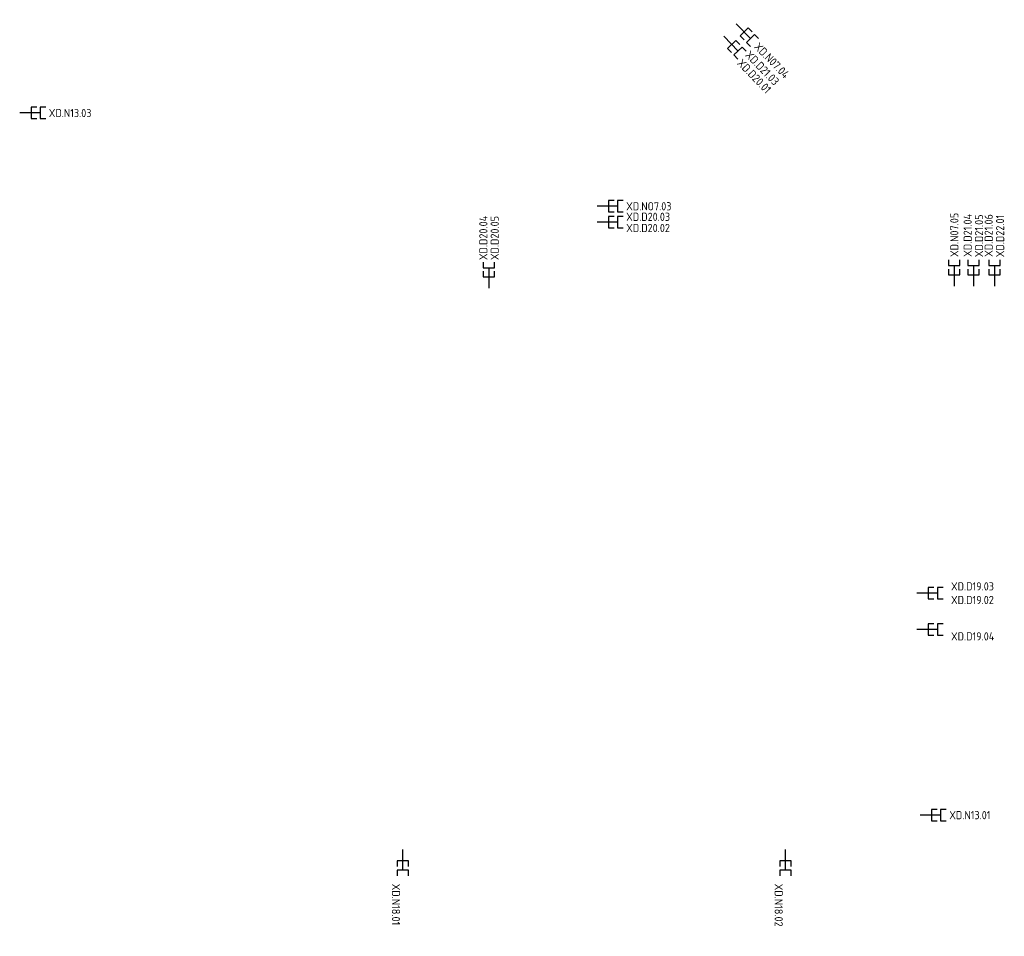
# Model space of a CAD drawing. Header units: millimetres. Extents: x 86099 to 132876, y 140700 to 175500.
# Tile 7 of 8: x 110430 to 121260, y 158832 to 168912. Entities that reach past the tile are written whole.
import ezdxf
from ezdxf.enums import TextEntityAlignment as Align

# ---------------------------------------------------------------- set-up
doc = ezdxf.new("R2010")
doc.units = ezdxf.units.MM
doc.header["$LTSCALE"] = 50
doc.layers.add('EB6441--_ATTRIB', color=2, linetype='Continuous')
doc.layers.add('EL6441--_DATACOM', color=3, linetype='Continuous')
doc.styles.add('NORATT', font='isocp.shx')

# ---------------------------------------------------------------- blocks, each defined once
blk = doc.blocks.new('ES1113521')
at = {"color": 0}
blk.add_line((0, 1.5), (0, -3), dxfattribs=at)
for points in [[(-1.25, 2.75), (-1.25, 1.5), (1.25, 1.5), (1.25, 2.75)], [(-1.25, 0.75), (-1.25, -0.5), (1.25, -0.5), (1.25, 0.75)]]:
    blk.add_lwpolyline(points, dxfattribs=at)
at = {"color": 0, "style": 'NORATT'}
for tag, flags, p in [('DATA_CODE', 8, (6.5, 4.5)), ('NUMMER1', 8, (-1.5, 4.5)), ('NUMMER', 8, (1.5, 4.5)), ('RUIMTE', 9, (9, 4.5)), ('PUNT', 8, (4, 4.5))]:
    blk.add_attdef(tag, text='', height=1.8, rotation=90, dxfattribs=dict(at, flags=flags)).set_placement(p, align=Align.MIDDLE_LEFT)
at = {"color": 0, "style": 'NORATT', "flags": 11}
blk.add_attdef('CODE', text='', height=1.8, dxfattribs=at).set_placement((0, 0), align=Align.MIDDLE_CENTER)

msp = doc.modelspace()

# ---------------------------------------------------------------- block references
at = {"layer": 'EL6441--_DATACOM'}
ref = msp.add_blockref('ES1113521', (118416, 168760), dxfattribs=dict(at, xscale=49.99999999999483, yscale=49.99999999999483, zscale=49.99999999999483, rotation=224.0625167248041))
ref.add_attrib('NUMMER', 'XD.N07.04', dxfattribs={"layer": 'EB6441--_ATTRIB', "color": 1, "height": 90, "rotation": -405.9375, "style": 'NORATT', "flags": 8}).set_placement((118534, 168638), align=Align.MIDDLE_LEFT)
ref = msp.add_blockref('ES1113521', (118279, 168621), dxfattribs=dict(at, xscale=49.99999999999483, yscale=49.99999999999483, zscale=49.99999999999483, rotation=224.0625167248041))
ref.add_attrib('NUMMER', 'XD.D20.01', dxfattribs={"layer": 'EB6441--_ATTRIB', "color": 1, "height": 90, "rotation": -405.9375, "style": 'NORATT', "flags": 8}).set_placement((118348, 168458), align=Align.MIDDLE_LEFT)
ref.add_attrib('NUMMER1', 'XD.D21.03', dxfattribs={"layer": 'EB6441--_ATTRIB', "color": 1, "height": 90, "rotation": -405.9375, "style": 'NORATT', "flags": 8}).set_placement((118435, 168548), align=Align.MIDDLE_LEFT)
ref = msp.add_blockref('ES1113521', (110580, 167886), dxfattribs=dict(at, xscale=50, yscale=50, zscale=50, rotation=270))
ref.add_attrib('NUMMER', 'XD.N13.03', dxfattribs={"layer": 'EB6441--_ATTRIB', "color": 1, "height": 90, "rotation": -360, "style": 'NORATT', "flags": 8}).set_placement((110750, 167885), align=Align.MIDDLE_LEFT)
ref = msp.add_blockref('ES1113521', (116932, 166861, 1050), dxfattribs=dict(at, xscale=50, yscale=50, zscale=50, rotation=270))
ref.add_attrib('NUMMER', 'XD.NO7.03', dxfattribs={"layer": 'EB6441--_ATTRIB', "color": 1, "height": 90, "rotation": -360, "style": 'NORATT', "flags": 8}).set_placement((117101, 166860, 1050), align=Align.MIDDLE_LEFT)
ref = msp.add_blockref('ES1113521', (115591, 166109), dxfattribs=dict(at, xscale=50, yscale=50, zscale=50))
ref.add_attrib('NUMMER', 'XD.D20.04', dxfattribs={"layer": 'EB6441--_ATTRIB', "color": 1, "height": 90, "rotation": -270, "style": 'NORATT', "flags": 8}).set_placement((115530, 166268), align=Align.MIDDLE_LEFT)
ref.add_attrib('NUMMER1', 'XD.D20.05', dxfattribs={"layer": 'EB6441--_ATTRIB', "color": 1, "height": 90, "rotation": -270, "style": 'NORATT', "flags": 8}).set_placement((115655, 166268), align=Align.MIDDLE_LEFT)
ref = msp.add_blockref('ES1113521', (116932, 166684, 1050), dxfattribs=dict(at, xscale=50, yscale=50, zscale=50, rotation=270))
ref.add_attrib('NUMMER', 'XD.D20.02', dxfattribs={"layer": 'EB6441--_ATTRIB', "color": 1, "height": 90, "rotation": -360, "style": 'NORATT', "flags": 8}).set_placement((117101, 166621, 1050), align=Align.MIDDLE_LEFT)
ref.add_attrib('NUMMER1', 'XD.D20.03', dxfattribs={"layer": 'EB6441--_ATTRIB', "color": 1, "height": 90, "rotation": -360, "style": 'NORATT', "flags": 8}).set_placement((117101, 166744, 1050), align=Align.MIDDLE_LEFT)
ref = msp.add_blockref('ES1113521', (120710, 166132), dxfattribs=dict(at, xscale=50, yscale=50, zscale=50))
ref.add_attrib('NUMMER', 'XD.N07.05', dxfattribs={"layer": 'EB6441--_ATTRIB', "color": 1, "height": 90, "rotation": -270, "style": 'NORATT', "flags": 8}).set_placement((120711, 166302), align=Align.MIDDLE_LEFT)
ref = msp.add_blockref('ES1113521', (120922, 166132), dxfattribs=dict(at, xscale=50, yscale=50, zscale=50))
ref.add_attrib('NUMMER', 'XD.D21.04', dxfattribs={"layer": 'EB6441--_ATTRIB', "color": 1, "height": 90, "rotation": -270, "style": 'NORATT', "flags": 8}).set_placement((120857, 166304), align=Align.MIDDLE_LEFT)
ref.add_attrib('NUMMER1', 'XD.D21.05', dxfattribs={"layer": 'EB6441--_ATTRIB', "color": 1, "height": 90, "rotation": -270, "style": 'NORATT', "flags": 8}).set_placement((120982, 166300), align=Align.MIDDLE_LEFT)
ref = msp.add_blockref('ES1113521', (121153, 166132), dxfattribs=dict(at, xscale=50, yscale=50, zscale=50))
ref.add_attrib('NUMMER', 'XD.D21.06', dxfattribs={"layer": 'EB6441--_ATTRIB', "color": 1, "height": 90, "rotation": -270, "style": 'NORATT', "flags": 8}).set_placement((121088, 166304), align=Align.MIDDLE_LEFT)
ref.add_attrib('NUMMER1', 'XD.D22.01', dxfattribs={"layer": 'EB6441--_ATTRIB', "color": 1, "height": 90, "rotation": -270, "style": 'NORATT', "flags": 8}).set_placement((121214, 166300), align=Align.MIDDLE_LEFT)
ref = msp.add_blockref('ES1113521', (120449, 162605), dxfattribs=dict(at, xscale=50, yscale=50, zscale=50, rotation=270))
ref.add_attrib('NUMMER', 'XD.D19.02', dxfattribs={"layer": 'EB6441--_ATTRIB', "color": 1, "height": 90, "rotation": -360, "style": 'NORATT', "flags": 8}).set_placement((120674, 162530), align=Align.MIDDLE_LEFT)
ref.add_attrib('NUMMER1', 'XD.D19.03', dxfattribs={"layer": 'EB6441--_ATTRIB', "color": 1, "height": 90, "rotation": -360, "style": 'NORATT', "flags": 8}).set_placement((120674, 162680), align=Align.MIDDLE_LEFT)
ref = msp.add_blockref('ES1113521', (120449, 162205), dxfattribs=dict(at, xscale=50, yscale=50, zscale=50, rotation=270))
ref.add_attrib('NUMMER', 'XD.D19.04', dxfattribs={"layer": 'EB6441--_ATTRIB', "color": 1, "height": 90, "rotation": -360, "style": 'NORATT', "flags": 8}).set_placement((120674, 162130), align=Align.MIDDLE_LEFT)
ref = msp.add_blockref('ES1113521', (120485, 160165), dxfattribs=dict(at, xscale=50, yscale=50, zscale=50, rotation=270))
ref.add_attrib('NUMMER', 'XD.N13.01', dxfattribs={"layer": 'EB6441--_ATTRIB', "color": 1, "height": 90, "rotation": -360, "style": 'NORATT', "flags": 8}).set_placement((120655, 160164), align=Align.MIDDLE_LEFT)
ref = msp.add_blockref('ES1113521', (114644, 159635), dxfattribs=dict(at, xscale=50, yscale=50, zscale=50, rotation=180))
ref.add_attrib('NUMMER', 'XD.N18.01', dxfattribs={"layer": 'EB6441--_ATTRIB', "color": 1, "height": 90, "rotation": 270, "style": 'NORATT', "flags": 8}).set_placement((114569, 159410), align=Align.MIDDLE_LEFT)
ref = msp.add_blockref('ES1113521', (118854, 159635), dxfattribs=dict(at, xscale=50, yscale=50, zscale=50, rotation=180))
ref.add_attrib('NUMMER', 'XD.N18.02', dxfattribs={"layer": 'EB6441--_ATTRIB', "color": 1, "height": 90, "rotation": 270, "style": 'NORATT', "flags": 8}).set_placement((118779, 159410), align=Align.MIDDLE_LEFT)

doc.saveas('drawing.dxf')
